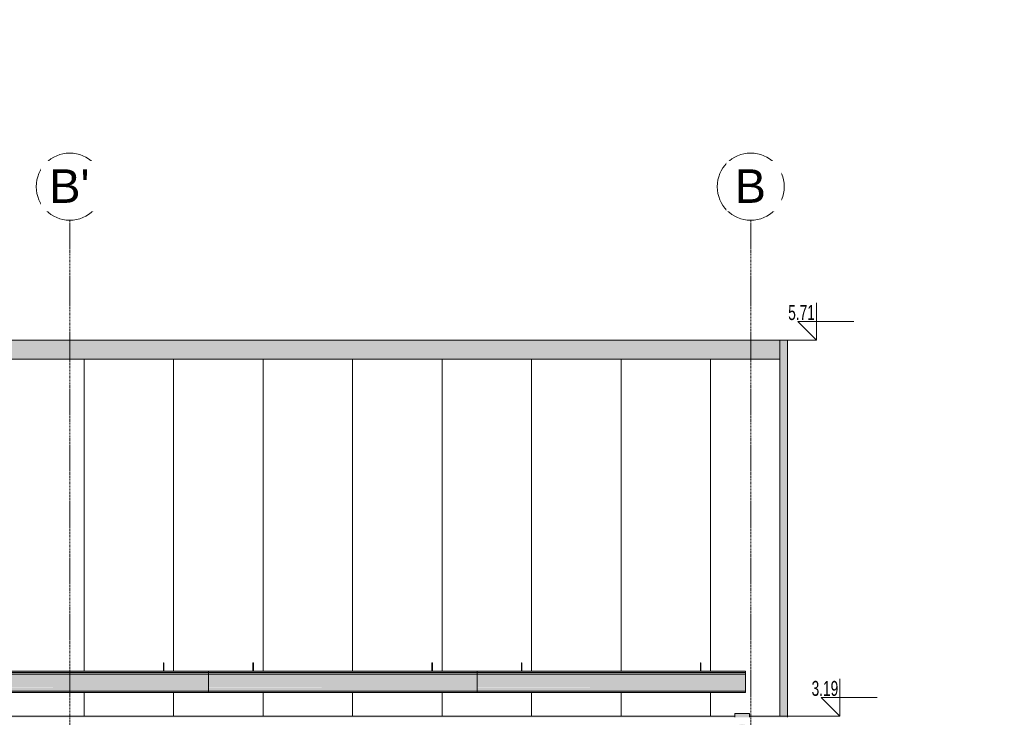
# Model space of a CAD drawing. Header units: centimetres. Extents: x 63249 to 70946, y -123 to 53714.
# Tile 8 of 58: x 63995 to 64655, y 319 to 786. Entities that reach past the tile are written whole.
import ezdxf

# ---------------------------------------------------------------- set-up
doc = ezdxf.new("R2010")
doc.units = ezdxf.units.CM
doc.linetypes.add('Linia siatki', pattern=[2.2225, 1.27, -0.3175, 0.3175, -0.3175])
for name, color, linetype, lineweight in [('A-GENM', 7, 'Continuous', 5), ('A-ROOF', 7, 'Continuous', 5), ('A-ROOF-OTLN', 7, 'Continuous', 5), ('A-ROOF-PATT', 7, 'Continuous', 5), ('G-ANNO-DIMS', 7, 'Continuous', 5), ('P-PIPE', 7, 'Continuous', 5), ('S-GRID', 7, 'Continuous', 5), ('S-GRID-IDEN', 7, 'Continuous', 5)]:
    doc.layers.add(name, color=color, linetype=linetype, lineweight=lineweight)
doc.styles.add('Arial', font='arial.ttf', dxfattribs={"height": 22.5})
doc.styles.add('Arial Narrow', font='ARIALN.TTF', dxfattribs={"width": 0.8, "height": 10})

# ---------------------------------------------------------------- blocks, each defined once
blk = doc.blocks.new('Construction_Roof-Accessories_Lindab_KOTEGL - Construction_Roof-Accessories_Lindab_KOTEGL-V1-Elewacja w osi 1 - Południowa')
at = {"layer": 'A-GENM', "true_color": 0x383e42}
for points in [[(63551.56, 354.93), (63551.86, 354.93), (63551.86, 355), (63551.56, 355)], [(63551.86, 352.29), (63551.86, 354.93), (63551.56, 354.93), (63551.56, 352.29)], [(63551.86, 351.61), (63551.86, 352.29), (63551.56, 352.27), (63551.56, 351.61), (63551.66, 351.61)], [(63551.86, 349.48), (63551.86, 351.61), (63551.56, 351.61), (63551.56, 349.48)]]:
    blk.add_hatch(color=250, dxfattribs=at).paths.add_polyline_path(points)
at = {"layer": 'A-GENM', "color": 250, "true_color": 0x2a2a2a}
for p, q in [((63551.86, 355.03), (63551.56, 355.03)), ((63551.56, 355.03), (63551.56, 354.93)), ((63551.56, 352.29), (63551.56, 354.93)), ((63551.56, 352.29), (63551.56, 351.61)), ((63551.56, 349.47), (63551.56, 351.61)), ((63551.86, 354.93), (63551.86, 355.03)), ((63551.86, 354.93), (63551.86, 352.29)), ((63551.86, 351.61), (63551.86, 352.29)), ((63551.86, 351.61), (63551.86, 349.47))]:
    blk.add_line(p, q, dxfattribs=at)
blk = doc.blocks.new('Construction_Roof-Accessories_Lindab_SNO_KOTEGL - Construction_Roof-Accessories_Lindab_SNO-9237834-Elewacja w osi 1 - Południowa')
at = {"layer": 'A-GENM', "true_color": 0x383e42}
for points in [[(63401.86, 348.67), (63581.86, 348.67), (63581.86, 349.46), (63401.86, 349.46), (63401.86, 349.19)], [(63493.19, 348.01), (63581.86, 348.01), (63581.86, 348.67), (63401.86, 348.67), (63401.86, 348.01), (63487.78, 348.01)], [(63493.19, 347.5), (63581.86, 347.51), (63581.86, 348.01), (63401.86, 348.01), (63401.86, 347.5), (63487.78, 347.5)], [(63401.86, 338.56), (63581.86, 338.56), (63581.86, 347.5), (63401.86, 347.5), (63401.86, 343.03)], [(63401.86, 338.4), (63581.86, 338.45), (63581.86, 338.56), (63401.86, 338.5), (63401.86, 338.42)], [(63401.86, 336.03), (63581.86, 336.03), (63581.86, 338.4), (63401.86, 338.4), (63401.86, 336.87)], [(63493.19, 335.29), (63581.86, 335.33), (63581.86, 336.03), (63401.86, 336.03), (63401.86, 335.29), (63487.78, 335.29)], [(63579.68, 335.08), (63581.86, 335.08), (63581.86, 335.29), (63401.86, 335.29), (63401.86, 335.08), (63574.27, 335.08)]]:
    blk.add_hatch(color=250, dxfattribs=at).paths.add_polyline_path(points)
at = {"layer": 'A-GENM', "color": 250, "true_color": 0x2a2a2a}
for p, q in [((63581.86, 349.48), (63401.86, 349.48)), ((63401.86, 349.48), (63401.86, 349.46)), ((63401.86, 348.67), (63401.86, 349.46)), ((63401.86, 348.01), (63401.86, 348.67)), ((63401.86, 348.67), (63581.86, 348.67)), ((63401.86, 348.01), (63401.86, 347.5)), ((63401.86, 347.5), (63581.86, 347.5)), ((63401.86, 338.56), (63401.86, 347.5)), ((63581.86, 349.46), (63581.86, 349.48)), ((63581.86, 349.46), (63581.86, 348.67)), ((63581.86, 348.67), (63581.86, 348.01)), ((63581.86, 347.5), (63581.86, 348.01)), ((63581.86, 347.5), (63581.86, 338.56)), ((63401.86, 338.4), (63401.86, 338.56)), ((63401.86, 336.03), (63401.86, 338.4)), ((63581.86, 338.56), (63581.86, 338.4)), ((63581.86, 338.4), (63581.86, 336.03)), ((63401.86, 336.03), (63401.86, 335.29)), ((63401.86, 336.03), (63581.86, 336.03)), ((63401.86, 335.08), (63401.86, 335.29)), ((63401.86, 335.08), (63581.86, 335.08)), ((63581.86, 335.29), (63581.86, 336.03)), ((63581.86, 335.29), (63581.86, 335.08))]:
    blk.add_line(p, q, dxfattribs=at)
blk = doc.blocks.new('Construction_Roof-Accessories_Lindab_KOTEGL - Construction_Roof-Accessories_Lindab_KOTEGL-9237833-Elewacja w osi 1 - Południowa')
at = {"layer": 'A-GENM', "true_color": 0x383e42}
for points in [[(63431.56, 354.93), (63431.86, 354.93), (63431.86, 355), (63431.56, 355)], [(63431.86, 352.29), (63431.86, 354.93), (63431.56, 354.93), (63431.56, 352.29)], [(63431.86, 351.61), (63431.86, 352.29), (63431.56, 352.27), (63431.56, 351.61), (63431.66, 351.61)], [(63431.86, 349.48), (63431.86, 351.61), (63431.56, 351.61), (63431.56, 349.48)]]:
    blk.add_hatch(color=250, dxfattribs=at).paths.add_polyline_path(points)
at = {"layer": 'A-GENM', "color": 250, "true_color": 0x2a2a2a}
for p, q in [((63431.86, 355.03), (63431.56, 355.03)), ((63431.56, 355.03), (63431.56, 354.93)), ((63431.56, 352.29), (63431.56, 354.93)), ((63431.56, 352.29), (63431.56, 351.61)), ((63431.56, 349.48), (63431.56, 351.61)), ((63431.86, 354.93), (63431.86, 355.03)), ((63431.86, 354.93), (63431.86, 352.29)), ((63431.86, 351.61), (63431.86, 352.29)), ((63431.86, 351.61), (63431.86, 349.48))]:
    blk.add_line(p, q, dxfattribs=at)
blk = doc.blocks.new('ARu Rura spustowa okrągła ___FK_04_0 - Na ziemię _φ10_-9218120-Elewacja w osi 1 - Południowa')
at = {"layer": 'P-PIPE', "true_color": 0x383e42}
h = blk.add_hatch(color=250, dxfattribs=at)
h.paths.add_polyline_path([(64479.57, 274.6), (64479.57, 313.75), (64478.08, 313.59), (64476.9, 313.31), (64476.2, 313.08), (64475.9, 313.02), (64475.15, 312.85), (64474.57, 312.85), (64474.57, 276.68), (64474.74, 276.14), (64475.24, 275.64), (64476.04, 275.21), (64477.07, 274.88), (64478.28, 274.68)])
h.paths.add_polyline_path([(64474.57, 318.52), (64479.57, 318.52), (64479.57, 321.11), (64474.57, 321.11), (64474.57, 319.33)])
h = blk.add_hatch(color=250, dxfattribs=at)
h.paths.add_polyline_path([(64479.57, 274.6), (64480.87, 274.68), (64482.37, 274.98), (64483.23, 275.28), (64483.9, 275.64), (64484.4, 276.14), (64484.57, 276.68), (64484.57, 312.85), (64483.81, 312.86), (64481.06, 313.59), (64480.87, 313.63), (64479.57, 313.66), (64479.57, 275.28)])
h.paths.add_polyline_path([(64482.13, 318.52), (64484.57, 318.52), (64484.57, 321.11), (64479.57, 321.11), (64479.57, 318.52), (64482.07, 318.52)])
for points in [[(64479.57, 248.09), (64479.57, 274.6), (64477.83, 274.75), (64476.96, 274.92), (64475.92, 275.28), (64475.24, 275.64), (64474.74, 276.14), (64474.57, 276.68), (64474.57, 250.16), (64474.77, 249.6), (64475.42, 249.03), (64476.18, 248.65), (64477.17, 248.35), (64478.33, 248.16), (64479.55, 248.09)], [(64479.57, 248.09), (64480.87, 248.16), (64482.37, 248.46), (64483.11, 248.7), (64483.9, 249.13), (64484.4, 249.62), (64484.57, 250.16), (64484.57, 276.68), (64484.4, 276.14), (64483.9, 275.64), (64483.11, 275.21), (64482.07, 274.88), (64480.87, 274.68), (64479.57, 274.6), (64479.57, 248.16)], [(64474.57, 16.47), (64474.74, 17.42), (64475.24, 18.3), (64476.04, 19.07), (64477.12, 19.66), (64478.28, 20.02), (64479.57, 20.14), (64479.57, 248.09), (64478.28, 248.16), (64476.96, 248.4), (64476.04, 248.7), (64475.24, 249.13), (64474.74, 249.62), (64474.57, 250.16), (64474.57, 16.58)], [(64484.57, 16.47), (64484.57, 250.16), (64484.4, 249.62), (64483.9, 249.13), (64483.11, 248.7), (64482.07, 248.37), (64480.87, 248.16), (64479.57, 248.09), (64479.57, 20.14), (64480.87, 20.02), (64482.07, 19.65), (64483.11, 19.07), (64483.9, 18.3), (64484.4, 17.42), (64484.55, 16.58)], [(64474.57, 11.47), (64474.74, 12.7), (64475.34, 13.97), (64476.18, 14.95), (64477.18, 15.64), (64478.35, 16.08), (64479.57, 16.24), (64479.57, 20.14), (64478.28, 20.02), (64476.96, 19.59), (64476.04, 19.07), (64475.24, 18.3), (64474.74, 17.42), (64474.57, 16.47), (64474.57, 12.7)], [(64484.57, 11.47), (64484.55, 16.58), (64484.37, 17.47), (64483.9, 18.3), (64482.95, 19.16), (64481.94, 19.69), (64480.78, 20.03), (64479.57, 20.14), (64479.57, 16.24), (64480.87, 16.08), (64482.07, 15.6), (64483.22, 14.7), (64483.9, 13.85), (64484.4, 12.7)], [(64479.57, 6.88), (64479.57, 12.94), (64478.33, 13.06), (64476.96, 13.53), (64476.04, 14.11), (64475.84, 14.29), (64475.42, 13.76), (64474.94, 12.65), (64474.77, 11.47), (64474.96, 10.23), (64475.49, 9.08), (64476.18, 8.23), (64477.17, 7.5), (64478.33, 7.04)], [(64479.57, 12.94), (64479.57, 16.05), (64478.2, 15.84), (64477.07, 15.36), (64476.08, 14.59), (64475.84, 14.29), (64476.18, 13.97), (64477.17, 13.41), (64478.33, 13.06)], [(64479.57, 12.94), (64480.82, 13.06), (64482.14, 13.5), (64483.11, 14.11), (64483.3, 14.29), (64482.96, 14.71), (64481.96, 15.44), (64480.8, 15.89), (64479.57, 16.05), (64479.57, 13.06)], [(64479.57, 6.88), (64480.87, 7.06), (64482.07, 7.57), (64482.97, 8.23), (64483.73, 9.18), (64484.23, 10.42), (64484.37, 11.47), (64484.19, 12.7), (64483.63, 13.88), (64483.3, 14.29), (64482.97, 13.97), (64481.97, 13.41), (64480.82, 13.06), (64479.57, 12.94), (64479.57, 7.04)]]:
    blk.add_hatch(color=250, dxfattribs=at).paths.add_polyline_path(points)
h = blk.add_hatch(color=250, dxfattribs=at)
h.paths.add_polyline_path([(64479.57, 6.69), (64480.94, 6.88), (64482.07, 7.33), (64483.22, 8.23), (64483.94, 9.18), (64484.43, 10.42), (64484.57, 11.47), (64484.37, 12.77), (64483.81, 13.97), (64482.96, 14.95), (64481.96, 15.64), (64480.8, 16.08), (64479.57, 16.24), (64478.28, 16.08), (64476.96, 15.52), (64475.93, 14.7), (64475.2, 13.76), (64474.74, 12.65), (64474.57, 11.47), (64474.77, 10.16), (64475.24, 9.08), (64476.21, 7.97), (64477.17, 7.29), (64478.33, 6.85), (64479.54, 6.7)])
h.paths.add_polyline_path([(64479.57, 6.88), (64478.28, 7.06), (64477.17, 7.5), (64476.18, 8.23), (64475.42, 9.18), (64474.92, 10.42), (64474.77, 11.47), (64474.96, 12.7), (64475.51, 13.88), (64476.18, 14.71), (64477.18, 15.44), (64478.35, 15.89), (64479.57, 16.05), (64480.94, 15.84), (64482.07, 15.36), (64483.06, 14.59), (64483.73, 13.76), (64484.21, 12.65), (64484.37, 11.47), (64484.19, 10.23), (64483.65, 9.08), (64482.97, 8.23), (64481.97, 7.5), (64480.82, 7.04)])
at = {"layer": 'P-PIPE'}
for p, q in [((64474.57, 321.11), (64474.57, 318.52)), ((64479.57, 321.11), (64474.57, 321.11)), ((64484.57, 321.11), (64479.57, 321.11)), ((64484.57, 318.52), (64484.57, 321.11)), ((64474.57, 312.86), (64474.57, 276.68)), ((64484.57, 276.68), (64484.57, 312.86)), ((64474.57, 276.68), (64474.57, 250.16)), ((64484.57, 250.16), (64484.57, 276.68)), ((64474.57, 250.16), (64474.57, 16.47)), ((64484.57, 16.47), (64484.57, 250.16)), ((64474.57, 16.47), (64474.57, 11.47)), ((64484.57, 11.47), (64484.57, 16.47))]:
    blk.add_line(p, q, dxfattribs=at)
for major_axis, start_param, end_param in [((5, 0), 1.570796, 4.712389), ((-4.8, 0), 4.712389, 7.853982), ((5, 0), 4.712389, 7.853982), ((4.8, 0), 4.712389, 7.853982)]:
    blk.add_ellipse((64479.57, 11.47), major_axis=major_axis, ratio=0.95448, start_param=start_param, end_param=end_param, dxfattribs=at)
for points, knots in [([(64474.57, 276.68), (64474.57, 276.59), (64474.6, 276.4), (64474.73, 276.14), (64474.94, 275.88), (64475.33, 275.56), (64476, 275.19), (64477.04, 274.86), (64478.26, 274.65), (64479.14, 274.61), (64479.57, 274.6)], [0.5, 0.5, 0.5, 0.5, 0.5416667, 0.5833333, 0.625, 0.6666667, 0.75, 0.8333333, 0.9166667, 1, 1, 1, 1]), ([(64479.57, 274.6), (64480.01, 274.61), (64480.88, 274.65), (64482.1, 274.86), (64483.15, 275.19), (64483.82, 275.56), (64484.21, 275.88), (64484.42, 276.14), (64484.54, 276.4), (64484.57, 276.59), (64484.57, 276.68)], [0, 0, 0, 0, 0.0833333, 0.1666667, 0.25, 0.3333333, 0.375, 0.4166667, 0.4583333, 0.5, 0.5, 0.5, 0.5]), ([(64474.57, 250.16), (64474.57, 250.07), (64474.6, 249.89), (64474.73, 249.62), (64474.94, 249.37), (64475.33, 249.04), (64476, 248.68), (64477.04, 248.35), (64478.26, 248.14), (64479.14, 248.09), (64479.57, 248.09)], [0.5, 0.5, 0.5, 0.5, 0.5416667, 0.5833333, 0.625, 0.6666667, 0.75, 0.8333333, 0.9166667, 1, 1, 1, 1]), ([(64479.57, 248.09), (64480.01, 248.09), (64480.88, 248.14), (64482.1, 248.35), (64483.15, 248.68), (64483.82, 249.04), (64484.21, 249.37), (64484.42, 249.62), (64484.54, 249.89), (64484.57, 250.07), (64484.57, 250.16)], [0, 0, 0, 0, 0.0833333, 0.1666667, 0.25, 0.3333333, 0.375, 0.4166667, 0.4583333, 0.5, 0.5, 0.5, 0.5]), ([(64474.57, 16.47), (64474.57, 16.55), (64474.58, 16.71), (64474.62, 17.03), (64474.71, 17.34), (64474.83, 17.65), (64474.99, 17.95), (64475.23, 18.31), (64475.59, 18.71), (64476.03, 19.07), (64476.52, 19.39), (64477.25, 19.75), (64478.26, 20.06), (64479.14, 20.14), (64479.57, 20.14)], [0.5, 0.5, 0.5, 0.5, 0.5208333, 0.5416667, 0.5833333, 0.6041667, 0.625, 0.6666667, 0.7083333, 0.75, 0.7916667, 0.8333333, 0.9166667, 1, 1, 1, 1]), ([(64479.57, 20.14), (64480.01, 20.14), (64480.88, 20.06), (64481.9, 19.75), (64482.63, 19.39), (64483.12, 19.07), (64483.55, 18.71), (64483.92, 18.31), (64484.21, 17.88), (64484.42, 17.42), (64484.54, 16.95), (64484.57, 16.63), (64484.57, 16.47)], [0, 0, 0, 0, 0.0833333, 0.1666667, 0.2083333, 0.25, 0.2916667, 0.3333333, 0.375, 0.4166667, 0.4583333, 0.5, 0.5, 0.5, 0.5]), ([(64475.81, 14.27), (64475.93, 14.17), (64476.19, 13.95), (64476.64, 13.66), (64477.34, 13.32), (64478.32, 13.02), (64479.15, 12.94), (64479.57, 12.94)], [0.713539, 0.713539, 0.713539, 0.713539, 0.75, 0.7916667, 0.8333333, 0.9166667, 1, 1, 1, 1]), ([(64479.57, 12.94), (64479.99, 12.94), (64480.83, 13.02), (64481.81, 13.32), (64482.5, 13.66), (64482.96, 13.95), (64483.22, 14.17), (64483.33, 14.27)], [0, 0, 0, 0, 0.0833333, 0.1666667, 0.2083333, 0.25, 0.286461, 0.286461, 0.286461, 0.286461])]:
    blk.add_open_spline(points, degree=3, knots=knots, dxfattribs=at)
blk = doc.blocks.new('Siatka - M_Symbol siatki - okrąg mniejszy-7853319-Elewacja w osi 1 - Południowa')
at = {"layer": 'S-GRID-IDEN'}
blk.add_circle((63400.4, -69.75), 22.5, dxfattribs=at)
blk = doc.blocks.new('Rzędne punktów - Znacznik rzędnej-817464-Elewacja w osi 1 - Południowa')
at = {"layer": 'G-ANNO-DIMS'}
for p, q in [((63623.156765, 0), (63623.156765, 25)), ((63610.656765, 12.5), (63623.156765, 0)), ((63610.656765, 12.5), (63648.156765, 12.5))]:
    blk.add_line(p, q, dxfattribs=at)

msp = doc.modelspace()

# ---------------------------------------------------------------- hatches: boundary and pattern name
at = {"layer": 'A-ROOF', "true_color": 0x7f7f7f}
msp.add_hatch(color=8, dxfattribs=at).paths.add_polyline_path([(63380.82, 558.82), (64504.85, 558.82), (64504.85, 571.43), (63380.82, 571.43)])
at = {"layer": 'A-ROOF-OTLN', "true_color": 0x383e42}
h = msp.add_hatch(color=250, dxfattribs=at)
h.paths.add_polyline_path([(64503.99, 318.52), (64509.85, 318.52), (64509.85, 319.33), (64484.57, 319.33), (64484.57, 318.52)])
h.paths.add_polyline_path([(63380.82, 318.52), (64474.57, 318.52), (64474.57, 319.33), (63375.82, 319.33), (63375.82, 318.52)])
at = {"layer": 'A-ROOF-PATT', "true_color": 0xc7ae96}
msp.add_hatch(color=253, dxfattribs=at).paths.add_polyline_path([(64509.85, 319.33), (64509.85, 571.43), (64504.85, 571.43), (64504.85, 319.33)])
at = {"layer": 'A-ROOF-PATT'}
h = msp.add_hatch(dxfattribs=at)
h.set_pattern_fill('FP_2', color=256, style=0, pattern_type=2)
h.set_pattern_definition([(90, (63858.366, 217.3), (-60, 4e-15), [])])
h.paths.add_polyline_path([(63380.82, 319.33), (64474.57, 319.33), (64474.57, 321.11), (64484.57, 321.11), (64484.57, 319.33), (64504.85, 319.33), (64504.85, 558.82), (63380.82, 558.82), (63380.82, 343.03)])
h.paths.add_polyline_path([(63698.59, 335.08), (63401.86, 335.08), (63401.86, 349.48), (63431.56, 349.48), (63431.56, 355), (63431.86, 355), (63431.86, 349.48), (63551.56, 349.48), (63551.56, 355), (63551.86, 355), (63551.86, 349.48), (63611.56, 349.48), (63611.56, 355), (63611.86, 355), (63611.86, 349.48), (63731.56, 349.48), (63731.56, 355), (63731.86, 355), (63731.86, 349.48), (63791.56, 349.48), (63791.56, 355), (63791.86, 355), (63791.86, 349.48), (63911.56, 349.48), (63911.56, 355), (63911.86, 355), (63911.86, 349.48), (63971.56, 349.48), (63971.56, 355), (63971.86, 355), (63971.86, 349.48), (64091.56, 349.48), (64091.56, 355), (64091.86, 355), (64091.86, 349.48), (64151.56, 349.48), (64151.56, 355), (64151.86, 355), (64151.86, 349.48), (64271.56, 349.48), (64271.56, 355), (64271.86, 355), (64271.86, 349.48), (64331.56, 349.48), (64331.56, 355), (64331.86, 355), (64331.86, 349.48), (64451.56, 349.48), (64451.56, 355), (64451.86, 355), (64451.86, 349.48), (64481.86, 349.46), (64481.86, 335.08), (63704, 335.08)])

# ---------------------------------------------------------------- linework, layer by layer
at = {"layer": 'A-ROOF'}
for p, q in [((64504.85, 571.43), (63380.82, 571.43)), ((64504.85, 571.43), (64504.85, 319.33)), ((64504.85, 558.82), (63380.82, 558.82))]:
    msp.add_line(p, q, dxfattribs=at)
at = {"layer": 'A-ROOF-OTLN'}
for p, q in [((64509.85, 571.43), (64504.85, 571.43)), ((64509.85, 571.43), (64509.85, 318.53)), ((64474.57, 319.33), (63375.82, 319.33)), ((64509.85, 319.33), (64484.57, 319.33))]:
    msp.add_line(p, q, dxfattribs=at)
at = {"layer": 'G-ANNO-DIMS'}
for p, q in [((64501.8, 571.43), (64529.38, 571.43)), ((64509.85, 319.33), (64545.08, 319.33))]:
    msp.add_line(p, q, dxfattribs=at)
at = {"layer": 'S-GRID', "color": 9, "linetype": 'Linia siatki', "true_color": 0xc0c0c0}
for p, q in [((64028.75, -47.25), (64028.75, 651.94)), ((64485.3, -47.25), (64485.3, 651.94))]:
    msp.add_line(p, q, dxfattribs=at)

# ---------------------------------------------------------------- block references
at = {"layer": 'A-GENM', "color": 250, "true_color": 0x2a2a2a}
for name, p in [('Construction_Roof-Accessories_Lindab_KOTEGL - Construction_Roof-Accessories_Lindab_KOTEGL-V1-Elewacja w osi 1 - Południowa', (540, 0)), ('Construction_Roof-Accessories_Lindab_KOTEGL - Construction_Roof-Accessories_Lindab_KOTEGL-9237833-Elewacja w osi 1 - Południowa', (720, 0)), ('Construction_Roof-Accessories_Lindab_KOTEGL - Construction_Roof-Accessories_Lindab_KOTEGL-V1-Elewacja w osi 1 - Południowa', (720, 0)), ('Construction_Roof-Accessories_Lindab_KOTEGL - Construction_Roof-Accessories_Lindab_KOTEGL-9237833-Elewacja w osi 1 - Południowa', (900, 0)), ('Construction_Roof-Accessories_Lindab_KOTEGL - Construction_Roof-Accessories_Lindab_KOTEGL-V1-Elewacja w osi 1 - Południowa', (900, 0)), ('Construction_Roof-Accessories_Lindab_SNO_KOTEGL - Construction_Roof-Accessories_Lindab_SNO-9237834-Elewacja w osi 1 - Południowa', (540, 0)), ('Construction_Roof-Accessories_Lindab_SNO_KOTEGL - Construction_Roof-Accessories_Lindab_SNO-9237834-Elewacja w osi 1 - Południowa', (720, 0)), ('Construction_Roof-Accessories_Lindab_SNO_KOTEGL - Construction_Roof-Accessories_Lindab_SNO-9237834-Elewacja w osi 1 - Południowa', (900, 0))]:
    msp.add_blockref(name, p, dxfattribs=at)
at = {"layer": 'G-ANNO-DIMS'}
for p in [(906.22, 571.43), (921.92, 319.33)]:
    msp.add_blockref('Rzędne punktów - Znacznik rzędnej-817464-Elewacja w osi 1 - Południowa', p, dxfattribs=at)
at = {"layer": 'P-PIPE'}
msp.add_blockref('ARu Rura spustowa okrągła ___FK_04_0 - Na ziemię _φ10_-9218120-Elewacja w osi 1 - Południowa', (0, 0), dxfattribs=at)
at = {"layer": 'S-GRID-IDEN'}
for p in [(628.35, 744.19), (1084.9, 744.19)]:
    msp.add_blockref('Siatka - M_Symbol siatki - okrąg mniejszy-7853319-Elewacja w osi 1 - Południowa', p, dxfattribs=at)

# ---------------------------------------------------------------- texts
at = {"layer": 'G-ANNO-DIMS', "char_height": 10, "width": 21.4907, "attachment_point": 1, "line_spacing_factor": 0.974696, "style": 'Arial Narrow'}
for s, insert in [('5.71', (64510.43, 595.01)), ('3.19', (64526.13, 342.92))]:
    msp.add_mtext(s, dxfattribs=dict(at, insert=insert))

# ---------------------------------------------------------------- next in the draw order: texts
at = {"layer": 'S-GRID-IDEN', "char_height": 22.5, "attachment_point": 1, "style": 'Arial', "bg_fill": 3, "box_fill_scale": 1.25, "bg_fill_color": 256, "bg_fill_true_color": 13158600, "bg_fill_transparency": 0}
for s, insert, width in [("B'", (64015.02, 686.07), 32.8692), ('\\fArial|b0|i0|c238|p34|;B', (64474.55, 686.07), 25.654)]:
    msp.add_mtext(s, dxfattribs=dict(at, insert=insert, width=width))

doc.saveas('drawing.dxf')
